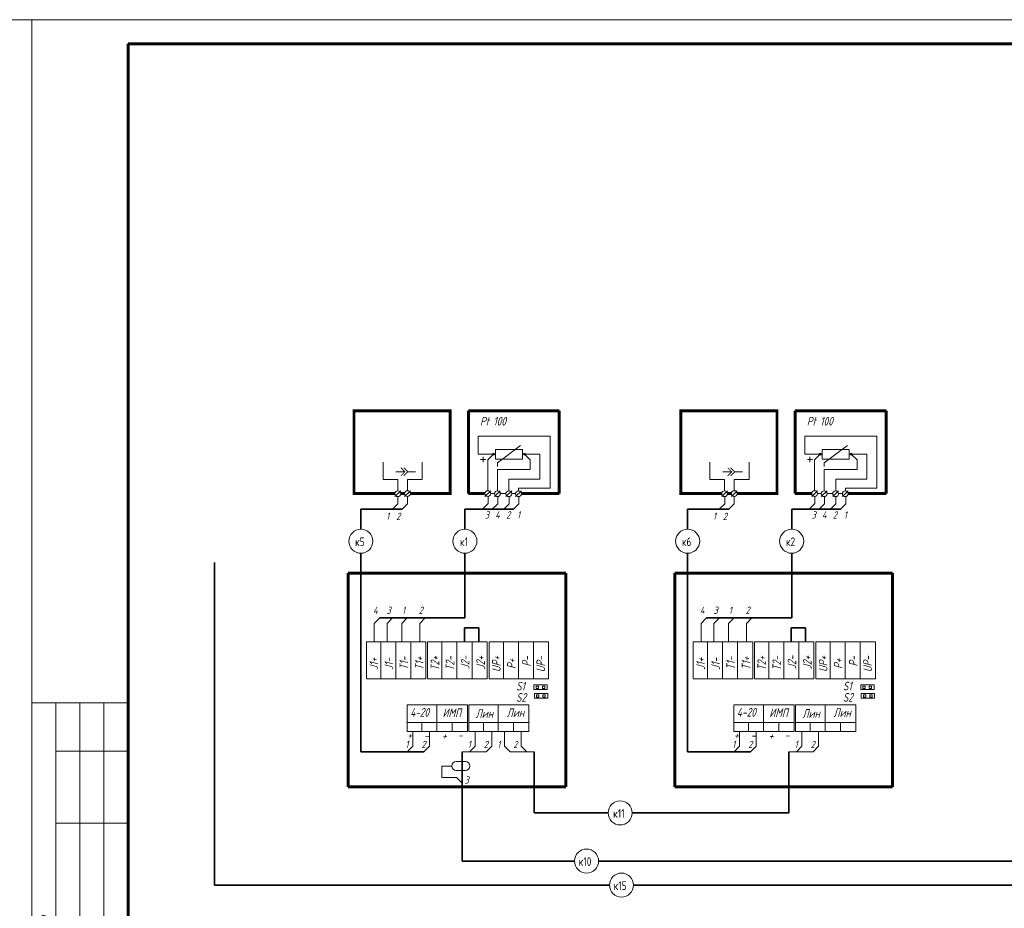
# Model space of a CAD drawing. Header units: millimetres. Extents: x 0 to 840, y 0 to 297.
# Tile 4 of 6: x 418 to 622, y 112 to 297. Entities that reach past the tile are written whole.
import ezdxf

# ---------------------------------------------------------------- set-up
doc = ezdxf.new("R2010")
doc.units = ezdxf.units.MM
for name, pattern in [('K5LT32768', [0]), ('K5LT32769', [0]), ('K5LT_BASIC', [0]), ('K5LT_THIN', [0])]:
    doc.linetypes.add(name, pattern=pattern)
doc.layers.add('Системный слой', color=7, linetype='Continuous')
doc.styles.add('KTEXTSTYLE', font='GOST_AU.SHX', dxfattribs={"width": 0.96, "height": 5})

# ---------------------------------------------------------------- blocks, each defined once
blk = doc.blocks.new('U15')
at = {"layer": 'Системный слой', "color": 7, "linetype": 'K5LT_THIN', "lineweight": 18}
for p, q in [((508.1839730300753, 142.8276704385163), (510.0815635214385, 142.8276704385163)), ((508.1839730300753, 140.9596113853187), (510.0815635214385, 140.9596113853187))]:
    blk.add_line(p, q, dxfattribs=at)
for centre, radius, start, end in [((508.1839730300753, 141.8936409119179), 0.9340295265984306, 90, 270), ((510.0815635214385, 141.8936409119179), 0.9340295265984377, 270, 90)]:
    blk.add_arc(centre, radius, start, end, dxfattribs=at)
blk = doc.blocks.new('U16')
at = {"layer": 'Системный слой', "color": 7, "linetype": 'K5LT_THIN', "lineweight": 18}
for p, q in [((497.5340224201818, 203.0520237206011), (495.6573101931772, 203.0520237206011)), ((499.7384194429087, 203.0520237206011), (498.1340224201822, 203.0520237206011))]:
    blk.add_line(p, q, dxfattribs=at)
at = {"layer": 'Системный слой', "color": 7, "linetype": 'K5LT_THIN', "const_width": 0.18}
for points in [[(496.6854942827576, 202.2034955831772), (497.5340224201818, 203.0520237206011), (496.6854942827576, 203.900551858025)], [(497.285494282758, 202.2034955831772), (498.1340224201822, 203.0520237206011), (497.285494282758, 203.900551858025)]]:
    blk.add_lwpolyline(points, dxfattribs=at)
blk = doc.blocks.new('U17')
at = {"layer": 'Системный слой', "color": 7, "linetype": 'K5LT_THIN', "lineweight": 18}
for p, q in [((565.416070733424, 203.0520237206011), (563.5393585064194, 203.0520237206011)), ((567.6204677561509, 203.0520237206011), (566.0160707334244, 203.0520237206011))]:
    blk.add_line(p, q, dxfattribs=at)
at = {"layer": 'Системный слой', "color": 7, "linetype": 'K5LT_THIN', "const_width": 0.18}
for points in [[(564.5675425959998, 202.2034955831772), (565.416070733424, 203.0520237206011), (564.5675425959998, 203.900551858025)], [(565.1675425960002, 202.2034955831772), (566.0160707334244, 203.0520237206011), (565.1675425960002, 203.900551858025)]]:
    blk.add_lwpolyline(points, dxfattribs=at)

msp = doc.modelspace()

# ---------------------------------------------------------------- linework, layer by layer
at = {"color": 7, "linetype": 'K5LT_THIN', "lineweight": 18}
for p, q in [((0, 297), (420, 297)), ((420, 297), (420, 0)), ((420, 0), (420, 297)), ((420, 297), (840, 297)), ((440, 155), (420, 155)), ((425, 90), (425, 155)), ((430, 90), (430, 155)), ((435, 90), (435, 155)), ((440, 145), (425, 145)), ((440, 130), (425, 130))]:
    msp.add_line(p, q, dxfattribs=at)
at = {"color": 5, "linetype": 'K5LT_BASIC', "lineweight": 60, "true_color": 0x0000ff}
for p, q in [((440, 5), (440, 292)), ((440, 292), (835, 292))]:
    msp.add_line(p, q, dxfattribs=at)
at = {"layer": 'Системный слой', "color": 5, "linetype": 'K5LT_BASIC', "lineweight": 60, "true_color": 0x0000ff}
for p, q in [((510.712927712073, 215.7282588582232), (510.712927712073, 198.5105225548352)), ((529.591260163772, 215.7282588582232), (510.712927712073, 215.7282588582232)), ((529.591260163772, 198.5105225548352), (529.591260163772, 215.7282588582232)), ((578.5949760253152, 215.7282588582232), (578.5949760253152, 198.5105225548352)), ((597.473308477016, 215.7282588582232), (578.5949760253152, 215.7282588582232)), ((597.473308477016, 198.5105225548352), (597.473308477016, 215.7282588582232)), ((496.648102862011, 198.5105225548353), (497.4607012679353, 198.5105225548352)), ((510.712927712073, 198.5105225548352), (514.1468636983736, 198.5105225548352)), ((521.7141553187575, 198.5105225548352), (529.591260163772, 198.5105225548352)), ((564.5301511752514, 198.5105225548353), (565.3427495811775, 198.5105225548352)), ((578.5949760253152, 198.5105225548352), (582.028912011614, 198.5105225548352)), ((589.5962036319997, 198.5105225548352), (597.473308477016, 198.5105225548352)), ((485.7129277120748, 181.9429240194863), (530.9408906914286, 181.9429240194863)), ((485.712927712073, 137.5608415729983), (485.712927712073, 181.9429240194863)), ((530.9408906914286, 181.9429240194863), (530.9408906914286, 137.5608415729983)), ((553.594976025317, 181.9429240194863), (598.8229390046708, 181.9429240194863)), ((553.5949760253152, 137.5608415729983), (553.5949760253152, 181.9429240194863)), ((598.8229390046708, 181.9429240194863), (598.8229390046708, 137.5608415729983)), ((530.9408906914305, 137.5608415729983), (485.712927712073, 137.5608415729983)), ((598.8229390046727, 137.5608415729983), (553.5949760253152, 137.5608415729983))]:
    msp.add_line(p, q, dxfattribs=at)
at = {"layer": 'Системный слой', "color": 7, "linetype": 'K5LT_THIN', "lineweight": 18}
for p, q in [((512.7195236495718, 206.701379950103), (512.7195236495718, 210.428115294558)), ((512.7195236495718, 210.428115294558), (527.6899846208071, 210.428115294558)), ((527.6899846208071, 210.428115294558), (527.6899846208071, 199.6054981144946)), ((580.6015719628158, 206.701379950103), (580.6015719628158, 210.428115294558)), ((580.6015719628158, 210.428115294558), (595.5720329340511, 210.428115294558)), ((595.5720329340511, 210.428115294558), (595.5720329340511, 199.6054981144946)), ((516.3313963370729, 206.701379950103), (512.7195236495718, 206.701379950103)), ((515.9300771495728, 206.701379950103), (514.7261195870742, 205.4974223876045)), ((516.3313963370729, 207.7046779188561), (521.9498649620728, 207.7046779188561)), ((516.3313963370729, 205.6980819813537), (516.3313963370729, 207.7046779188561)), ((516.732715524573, 204.895443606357), (521.5485457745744, 208.5073162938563)), ((521.9498649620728, 207.7046779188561), (521.9498649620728, 205.6980819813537)), ((521.9498649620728, 206.701379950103), (525.561737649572, 206.701379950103)), ((522.3511841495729, 206.701379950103), (523.5551417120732, 205.4974223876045)), ((525.561737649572, 206.701379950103), (525.561737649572, 201.4842305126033)), ((584.2134446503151, 206.701379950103), (580.6015719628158, 206.701379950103)), ((583.812125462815, 206.701379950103), (582.6081679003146, 205.4974223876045)), ((584.2134446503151, 207.7046779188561), (589.831913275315, 207.7046779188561)), ((584.2134446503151, 205.6980819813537), (584.2134446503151, 207.7046779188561)), ((584.6147638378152, 204.895443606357), (589.4305940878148, 208.5073162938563)), ((589.831913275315, 207.7046779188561), (589.831913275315, 205.6980819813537)), ((589.831913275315, 206.701379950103), (593.443785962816, 206.701379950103)), ((590.2332324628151, 206.701379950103), (591.4371900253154, 205.4974223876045)), ((593.443785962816, 206.701379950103), (593.443785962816, 201.4842305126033)), ((492.9846824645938, 205.0194785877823), (492.9846824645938, 201.4172544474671)), ((501.1241216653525, 205.0194785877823), (501.1241216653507, 201.4172544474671)), ((513.2434431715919, 205.6058409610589), (514.3197425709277, 205.6058409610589)), ((513.7815928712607, 205.0676912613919), (513.7815928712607, 206.1439906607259)), ((514.7261195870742, 205.4974223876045), (514.7261195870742, 199.1120723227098)), ((521.9498649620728, 205.6980819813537), (516.3313963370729, 205.6980819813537)), ((516.732715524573, 204.895443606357), (516.732715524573, 204.1082726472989)), ((523.5551417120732, 205.4974223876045), (523.5551417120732, 203.4908264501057)), ((560.8667307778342, 205.0194785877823), (560.8667307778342, 201.4172544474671)), ((569.0061699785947, 205.0194785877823), (569.0061699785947, 201.4172544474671)), ((581.125491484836, 205.6058409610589), (582.2017908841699, 205.6058409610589)), ((581.6636411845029, 205.0676912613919), (581.6636411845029, 206.1439906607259)), ((582.6081679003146, 205.4974223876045), (582.6081679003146, 199.1120723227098)), ((589.831913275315, 205.6980819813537), (584.2134446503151, 205.6980819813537)), ((584.6147638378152, 204.895443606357), (584.6147638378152, 204.1082726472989)), ((591.4371900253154, 205.4974223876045), (591.4371900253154, 203.4908264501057)), ((523.5551417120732, 203.4908264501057), (516.732715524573, 203.4908264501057)), ((516.732715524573, 203.4908264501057), (516.732715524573, 199.0897784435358)), ((591.4371900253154, 203.4908264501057), (584.6147638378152, 203.4908264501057)), ((584.6147638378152, 203.4908264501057), (584.6147638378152, 199.0897784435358)), ((496.0461240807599, 201.4172544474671), (492.9846824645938, 201.4172544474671)), ((496.0461240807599, 201.4172544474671), (496.0461240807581, 199.1125013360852)), ((498.0626800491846, 201.4172544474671), (498.0626800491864, 199.1125013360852)), ((498.0626800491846, 201.4172544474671), (501.1241216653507, 201.4172544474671)), ((525.561737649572, 201.4842305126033), (519.1406306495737, 201.4842305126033)), ((519.1406306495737, 201.4842305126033), (519.1406306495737, 199.0854422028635)), ((563.9281723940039, 201.4172544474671), (560.8667307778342, 201.4172544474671)), ((563.9281723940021, 201.4172544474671), (563.9281723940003, 199.1125013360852)), ((565.9447283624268, 201.4172544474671), (565.9447283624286, 199.1125013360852)), ((565.9447283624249, 201.4172544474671), (569.0061699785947, 201.4172544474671)), ((593.443785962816, 201.4842305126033), (587.0226789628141, 201.4842305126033)), ((587.0226789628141, 201.4842305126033), (587.0226789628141, 199.0854422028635)), ((495.4445743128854, 197.8858208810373), (496.6485318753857, 199.0897784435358)), ((497.4607012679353, 197.9085437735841), (498.6646588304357, 199.1125013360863)), ((514.1468636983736, 197.9085437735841), (515.3508212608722, 199.1125013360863)), ((515.3508212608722, 198.5105225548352), (516.1311657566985, 198.5105225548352)), ((516.1307367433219, 197.8858208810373), (517.3346943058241, 199.0897784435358)), ((517.3342652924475, 198.5105225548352), (518.512757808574, 198.5105225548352)), ((518.5121752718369, 197.8820671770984), (519.7161328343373, 199.0860247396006)), ((519.7155502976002, 198.5105225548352), (520.5121291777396, 198.5105225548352)), ((520.5111634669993, 197.874459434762), (521.7151210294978, 199.0784169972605)), ((521.1472265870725, 199.6054981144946), (521.1472265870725, 199.0774512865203)), ((527.6899846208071, 199.6054981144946), (521.1472265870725, 199.6054981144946)), ((563.3266226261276, 197.8858208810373), (564.5305801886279, 199.0897784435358)), ((565.3427495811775, 197.9085437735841), (566.546707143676, 199.1125013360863)), ((582.028912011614, 197.9085437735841), (583.2328695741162, 199.1125013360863)), ((583.2328695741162, 198.5105225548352), (584.0132140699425, 198.5105225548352)), ((584.0127850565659, 197.8858208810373), (585.2167426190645, 199.0897784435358)), ((585.2163136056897, 198.5105225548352), (586.394806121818, 198.5105225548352)), ((586.3942235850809, 197.8820671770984), (587.5981811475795, 199.0860247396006)), ((587.5975986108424, 198.5105225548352), (588.3941774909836, 198.5105225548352)), ((588.3932117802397, 197.874459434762), (589.5971693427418, 199.0784169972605)), ((589.0292749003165, 199.6054981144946), (589.0292749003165, 199.0774512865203)), ((595.5720329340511, 199.6054981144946), (589.0292749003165, 199.6054981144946)), ((496.0626800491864, 196.4053105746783), (494.9184451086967, 195.2610756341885)), ((496.0626800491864, 197.886036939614), (496.0626800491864, 196.4053105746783)), ((498.0626800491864, 196.4053105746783), (496.9184451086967, 195.2610756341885)), ((498.0626800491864, 197.9085437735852), (498.0626800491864, 196.4053105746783)), ((514.8044969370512, 196.4384292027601), (513.6271433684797, 195.2610756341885)), ((514.8044969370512, 197.9111219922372), (514.804496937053, 196.4384292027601)), ((516.7883699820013, 196.4157063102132), (515.6110164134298, 195.2383527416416)), ((516.7883699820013, 197.8883990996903), (516.7883699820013, 196.4157063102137)), ((519.1698085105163, 196.411952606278), (517.9924549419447, 195.2345990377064)), ((519.1698085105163, 197.8846453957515), (519.1698085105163, 196.411952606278)), ((521.2028810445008, 196.4053105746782), (520.0255274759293, 195.2279570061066)), ((521.2028810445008, 197.8811858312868), (521.2028810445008, 196.4053105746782)), ((563.9447283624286, 196.4053105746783), (562.8004934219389, 195.2610756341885)), ((563.9447283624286, 197.886036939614), (563.9447283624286, 196.4053105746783)), ((565.9447283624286, 196.4053105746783), (564.8004934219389, 195.2610756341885)), ((565.9447283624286, 197.9085437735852), (565.9447283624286, 196.4053105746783)), ((582.6865452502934, 196.4384292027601), (581.5091916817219, 195.2610756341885)), ((582.6865452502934, 197.9111219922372), (582.6865452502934, 196.4384292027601)), ((584.6704182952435, 196.4157063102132), (583.493064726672, 195.2383527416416)), ((584.6704182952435, 197.8883990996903), (584.6704182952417, 196.4157063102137)), ((587.0518568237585, 196.411952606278), (585.8745032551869, 195.2345990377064)), ((587.0518568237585, 197.8846453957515), (587.0518568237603, 196.411952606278)), ((589.0849293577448, 196.4053105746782), (587.9075757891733, 195.2279570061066)), ((589.0849293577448, 197.8811858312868), (589.0849293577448, 196.4053105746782)), ((491.1448079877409, 171.5170394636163), (492.2890429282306, 172.6612744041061)), ((493.8251772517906, 171.5170394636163), (494.9694121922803, 172.6612744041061)), ((496.8637800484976, 171.5170394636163), (498.0080149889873, 172.6612744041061)), ((500.591913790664, 171.5170394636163), (501.7361487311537, 172.6612744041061)), ((559.0268563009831, 171.5170394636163), (560.1710912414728, 172.6612744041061)), ((561.7072255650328, 171.5170394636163), (562.8514605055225, 172.6612744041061)), ((564.7458283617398, 171.5170394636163), (565.8900633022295, 172.6612744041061)), ((568.4739621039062, 171.5170394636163), (569.6181970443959, 172.6612744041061)), ((491.1448079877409, 167.7292278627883), (491.1448079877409, 171.5170394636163)), ((493.8251772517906, 167.7292277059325), (493.8251772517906, 171.5170394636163)), ((496.8637800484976, 167.7292275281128), (496.8637800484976, 171.5170394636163)), ((500.591913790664, 167.7292273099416), (500.591913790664, 171.5170394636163)), ((559.0268563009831, 167.7292278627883), (559.0268563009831, 171.5170394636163)), ((561.7072255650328, 167.7292277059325), (561.7072255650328, 171.5170394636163)), ((564.7458283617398, 167.7292275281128), (564.7458283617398, 171.5170394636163)), ((568.4739621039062, 167.7292273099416), (568.4739621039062, 171.5170394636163)), ((524.3237186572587, 157.7785633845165), (524.3237186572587, 158.7511634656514)), ((524.3237186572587, 158.7511634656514), (527.0968291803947, 158.7511634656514)), ((527.0968291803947, 157.7785633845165), (524.3237186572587, 157.7785633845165)), ((524.7829154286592, 158.4685199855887), (524.7829154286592, 158.0015052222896)), ((525.2499301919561, 158.4685199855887), (524.7829154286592, 158.4685199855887)), ((524.7829154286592, 158.0015052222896), (525.2499301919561, 158.0015052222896)), ((525.2499301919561, 158.0015052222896), (525.2499301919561, 158.4685199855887)), ((526.1032375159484, 158.4685199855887), (526.1032375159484, 158.0015052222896)), ((526.5702522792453, 158.4685199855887), (526.1032375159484, 158.4685199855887)), ((526.1032375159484, 158.0015052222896), (526.5702522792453, 158.0015052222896)), ((526.5702522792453, 158.0015052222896), (526.5702522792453, 158.4685199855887)), ((527.0968291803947, 158.7511634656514), (527.0968291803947, 157.7785633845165)), ((592.2057669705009, 157.7785633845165), (592.2057669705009, 158.7511634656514)), ((592.2057669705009, 158.7511634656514), (594.9788774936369, 158.7511634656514)), ((594.9788774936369, 157.7785633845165), (592.2057669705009, 157.7785633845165)), ((592.6649637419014, 158.4685199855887), (592.6649637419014, 158.0015052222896)), ((593.1319785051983, 158.4685199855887), (592.6649637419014, 158.4685199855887)), ((592.6649637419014, 158.0015052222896), (593.1319785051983, 158.0015052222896)), ((593.1319785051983, 158.0015052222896), (593.1319785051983, 158.4685199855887)), ((593.9852858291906, 158.4685199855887), (593.9852858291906, 158.0015052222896)), ((594.4523005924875, 158.4685199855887), (593.9852858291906, 158.4685199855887)), ((593.9852858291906, 158.0015052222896), (594.4523005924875, 158.0015052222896)), ((594.4523005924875, 158.0015052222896), (594.4523005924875, 158.4685199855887)), ((594.9788774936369, 158.7511634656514), (594.9788774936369, 157.7785633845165)), ((524.4256411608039, 155.973690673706), (524.4256411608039, 156.9462907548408)), ((524.4256411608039, 156.9462907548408), (527.1987516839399, 156.9462907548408)), ((527.1987516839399, 155.973690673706), (524.4256411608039, 155.973690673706)), ((525.3518526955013, 156.6636472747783), (524.8848379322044, 156.6636472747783)), ((524.8848379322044, 156.6636472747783), (524.8848379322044, 156.1966325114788)), ((524.8848379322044, 156.1966325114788), (525.3518526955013, 156.1966325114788)), ((525.3518526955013, 156.1966325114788), (525.3518526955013, 156.6636472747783)), ((526.6721747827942, 156.6636472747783), (526.2051600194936, 156.6636472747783)), ((526.2051600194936, 156.6636472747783), (526.2051600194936, 156.1966325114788)), ((526.2051600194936, 156.1966325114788), (526.6721747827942, 156.1966325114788)), ((526.6721747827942, 156.1966325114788), (526.6721747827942, 156.6636472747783)), ((527.1987516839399, 156.9462907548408), (527.1987516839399, 155.973690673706)), ((592.3076894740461, 155.973690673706), (592.3076894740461, 156.9462907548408)), ((592.3076894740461, 156.9462907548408), (595.0807999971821, 156.9462907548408)), ((595.0807999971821, 155.973690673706), (592.3076894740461, 155.973690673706)), ((593.2339010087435, 156.6636472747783), (592.7668862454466, 156.6636472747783)), ((592.7668862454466, 156.6636472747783), (592.7668862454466, 156.1966325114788)), ((592.7668862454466, 156.1966325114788), (593.2339010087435, 156.1966325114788)), ((593.2339010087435, 156.1966325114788), (593.2339010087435, 156.6636472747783)), ((594.5542230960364, 156.6636472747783), (594.0872083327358, 156.6636472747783)), ((594.0872083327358, 156.6636472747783), (594.0872083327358, 156.1966325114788)), ((594.0872083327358, 156.1966325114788), (594.5542230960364, 156.1966325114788)), ((594.5542230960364, 156.1966325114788), (594.5542230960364, 156.6636472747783)), ((595.0807999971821, 156.9462907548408), (595.0807999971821, 155.973690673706)), ((499.1451827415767, 149.0553207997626), (499.1451827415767, 146.0006093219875)), ((502.6010668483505, 149.0553207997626), (502.6010668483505, 146.0006093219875)), ((512.0984746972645, 149.0553207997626), (512.0984746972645, 146.0006093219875)), ((515.5543588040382, 149.0553207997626), (515.5543588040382, 146.0006093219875)), ((518.2234929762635, 149.0553207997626), (518.2234929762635, 146.0006093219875)), ((521.6793770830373, 149.0553207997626), (521.6793770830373, 146.0006093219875)), ((567.0272310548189, 149.0553207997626), (567.0272310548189, 146.0006093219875)), ((570.4831151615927, 149.0553207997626), (570.4831151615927, 146.0006093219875)), ((579.9805230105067, 149.0553207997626), (579.9805230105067, 146.0006093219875)), ((583.4364071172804, 149.0553207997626), (583.4364071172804, 146.0006093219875)), ((499.1451827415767, 146.0006093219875), (498.000947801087, 144.8563743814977)), ((502.6010668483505, 146.0006093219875), (501.4568319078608, 144.8563743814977)), ((512.0984746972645, 146.0006093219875), (510.9542397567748, 144.8563743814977)), ((515.5543588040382, 146.0006093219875), (514.4101238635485, 144.8563743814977)), ((518.2234929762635, 146.0006093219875), (519.3677279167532, 144.8563743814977)), ((521.6793770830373, 146.0006093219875), (522.823612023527, 144.8563743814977)), ((567.0272310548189, 146.0006093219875), (565.8829961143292, 144.8563743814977)), ((570.4831151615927, 146.0006093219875), (569.338880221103, 144.8563743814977)), ((579.9805230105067, 146.0006093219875), (578.836288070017, 144.8563743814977)), ((583.4364071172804, 146.0006093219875), (582.2921721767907, 144.8563743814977)), ((501.4568319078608, 144.8563743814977), (496.4568319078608, 144.8563743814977)), ((514.4101238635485, 144.8563743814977), (509.4101238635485, 144.8563743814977)), ((519.3677279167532, 144.8563743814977), (524.3677279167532, 144.8563743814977)), ((569.338880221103, 144.8563743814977), (564.338880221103, 144.8563743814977)), ((582.2921721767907, 144.8563743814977), (577.2921721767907, 144.8563743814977)), ((507.2499435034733, 141.8936409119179), (505.1844435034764, 141.8936409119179)), ((505.1844435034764, 141.8936409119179), (505.1844435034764, 139.4929989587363)), ((508.2658889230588, 139.4929989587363), (505.1844435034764, 139.4929989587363)), ((508.2658889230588, 139.4929989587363), (509.4101238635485, 138.3487640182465))]:
    msp.add_line(p, q, dxfattribs=at)
at = {"layer": 'Системный слой', "color": 7, "linetype": 'K5LT32768', "lineweight": 35}
for p, q in [((496.9184451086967, 195.2610756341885), (488.3701457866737, 195.2610756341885)), ((488.3701457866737, 191.1080940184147), (488.3701457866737, 195.2610756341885)), ((520.0586461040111, 195.2610756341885), (509.9818505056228, 195.2610756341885)), ((509.9818505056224, 191.1080940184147), (509.9818505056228, 195.2610756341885)), ((564.8004934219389, 195.2610756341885), (556.2521940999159, 195.2610756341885)), ((556.2521940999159, 191.1080940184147), (556.2521940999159, 195.2610756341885)), ((587.9406944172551, 195.2610756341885), (577.863898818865, 195.2610756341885)), ((577.863898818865, 191.1080940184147), (577.863898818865, 195.2610756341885)), ((457.959647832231, 184.1581904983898), (457.959647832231, 117.143135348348)), ((488.3701457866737, 144.8563743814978), (488.3701457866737, 186.1080940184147)), ((509.981850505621, 172.6612744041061), (509.981850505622, 186.1080940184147)), ((556.2521940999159, 144.8563743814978), (556.2521940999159, 186.1080940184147)), ((577.863898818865, 172.6612744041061), (577.863898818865, 186.1080940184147)), ((509.981850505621, 172.6612744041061), (492.2890429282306, 172.6612744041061)), ((577.863898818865, 172.6612744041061), (560.1710912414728, 172.6612744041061)), ((509.902876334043, 167.7292276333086), (509.902876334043, 170.6193875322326)), ((509.902876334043, 170.6193875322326), (512.8617048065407, 170.6193875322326)), ((512.8617048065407, 170.6193875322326), (512.8617048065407, 167.7292274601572)), ((577.7849246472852, 167.7292276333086), (577.7849246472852, 170.6193875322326)), ((577.7849246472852, 170.6193875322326), (580.7437531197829, 170.6193875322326)), ((580.7437531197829, 170.6193875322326), (580.7437531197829, 167.7292274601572)), ((501.4568319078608, 144.8563743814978), (488.3701457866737, 144.8563743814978)), ((509.4101238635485, 144.8563743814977), (509.4101238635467, 122.143135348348)), ((524.3677279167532, 144.8563743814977), (524.3677279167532, 132.143135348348)), ((569.338880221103, 144.8563743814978), (556.2521940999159, 144.8563743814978)), ((577.2921721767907, 144.8563743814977), (577.2921721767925, 132.143135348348)), ((539.7335045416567, 132.143135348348), (524.3677279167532, 132.143135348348)), ((577.2921721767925, 132.143135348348), (544.7335045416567, 132.143135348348)), ((509.4101238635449, 122.143135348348), (532.7517734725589, 122.143135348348)), ((537.7517734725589, 122.143135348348), (707.9765885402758, 122.143135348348)), ((457.959647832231, 117.143135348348), (540.0079380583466, 117.143135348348)), ((545.0079380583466, 117.143135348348), (661.976588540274, 117.143135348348))]:
    msp.add_line(p, q, dxfattribs=at)
at = {"layer": 'Системный слой', "color": 18, "linetype": 'K5LT32769', "lineweight": 15, "true_color": 0x010101}
for p, q in [((489.5178030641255, 167.729227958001), (501.8870863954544, 167.7292272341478)), ((492.4977095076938, 167.7292277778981), (492.4977093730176, 160.0265347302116)), ((495.6147524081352, 167.7292276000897), (495.6147522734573, 160.0265347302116)), ((498.7509199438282, 167.7292274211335), (498.75091980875, 160.0265349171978)), ((501.8870863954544, 167.7292273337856), (501.8870862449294, 160.0265347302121)), ((502.2299598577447, 167.7292279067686), (514.59924318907, 167.7292271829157)), ((505.209866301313, 167.7292277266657), (505.209866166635, 160.0265346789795)), ((508.3269092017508, 167.7292275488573), (508.3269090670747, 160.0265346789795)), ((511.4630767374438, 167.7292273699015), (511.4630766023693, 160.0265348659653)), ((514.59924318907, 167.7292272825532), (514.599243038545, 160.0265346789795)), ((514.9921785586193, 167.7227702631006), (527.3614618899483, 167.7227695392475)), ((517.9720850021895, 167.7227700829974), (517.9720848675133, 160.0200770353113)), ((521.0891279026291, 167.722769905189), (521.0891277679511, 160.0200770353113)), ((524.2252954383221, 167.7227697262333), (524.2252953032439, 160.0200772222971)), ((527.3614618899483, 167.7227696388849), (527.3614617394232, 160.0200770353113)), ((557.3998513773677, 167.729227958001), (569.7691347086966, 167.7292272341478)), ((560.379757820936, 167.7292277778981), (560.3797576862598, 160.0265347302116)), ((563.4968007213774, 167.7292276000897), (563.4968005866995, 160.0265347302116)), ((566.6329682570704, 167.7292274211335), (566.6329681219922, 160.0265349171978)), ((569.7691347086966, 167.7292273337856), (569.7691345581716, 160.0265347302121)), ((570.1120081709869, 167.7292279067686), (582.4812915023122, 167.7292271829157)), ((573.0919146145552, 167.7292277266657), (573.0919144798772, 160.0265346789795)), ((576.208957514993, 167.7292275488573), (576.2089573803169, 160.0265346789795)), ((579.345125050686, 167.7292273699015), (579.3451249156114, 160.0265348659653)), ((582.4812915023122, 167.7292272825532), (582.4812913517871, 160.0265346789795)), ((582.8742268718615, 167.7227702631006), (595.2435102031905, 167.7227695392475)), ((585.8541333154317, 167.7227700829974), (585.8541331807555, 160.0200770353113)), ((588.9711762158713, 167.722769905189), (588.9711760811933, 160.0200770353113)), ((592.1073437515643, 167.7227697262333), (592.1073436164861, 160.0200772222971)), ((595.2435102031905, 167.7227696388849), (595.2435100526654, 160.0200770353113)), ((489.5178041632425, 167.7065047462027), (489.5178040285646, 160.0492564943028)), ((502.2299609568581, 167.7065046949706), (502.229960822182, 160.0492564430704)), ((514.9921796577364, 167.7000470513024), (514.9921795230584, 160.0427987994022)), ((557.3998524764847, 167.7065047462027), (557.3998523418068, 160.0492564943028)), ((570.1120092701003, 167.7065046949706), (570.1120091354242, 160.0492564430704)), ((582.8742279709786, 167.7000470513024), (582.8742278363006, 160.0427987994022)), ((489.5178030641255, 160.0265354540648), (501.8870862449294, 160.0265347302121)), ((502.2299598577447, 160.0265354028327), (514.599243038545, 160.0265346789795)), ((514.9921785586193, 160.0200777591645), (527.3614617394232, 160.0200770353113)), ((557.3998513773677, 160.0265354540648), (569.7691345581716, 160.0265347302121)), ((570.1120081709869, 160.0265354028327), (582.4812913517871, 160.0265346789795)), ((582.8742268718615, 160.0200777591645), (595.2435100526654, 160.0200770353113)), ((497.9927324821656, 149.0553207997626), (497.9927324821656, 154.6117521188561)), ((497.9927324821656, 154.6117521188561), (510.5001219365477, 154.6117521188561)), ((504.1177507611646, 154.6117521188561), (504.1177507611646, 149.0553207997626)), ((510.5001219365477, 154.6117521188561), (510.5001219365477, 149.0553207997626)), ((510.7800711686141, 154.6117521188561), (523.2874606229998, 154.6117521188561)), ((510.7800711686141, 149.0553207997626), (510.7800711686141, 154.6117521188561)), ((516.9050894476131, 154.6117521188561), (516.9050894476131, 149.0553207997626)), ((523.2874606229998, 154.6117521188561), (523.2874606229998, 149.0553207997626)), ((565.8747807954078, 149.0553207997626), (565.8747807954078, 154.6117521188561)), ((565.8747807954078, 154.6117521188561), (578.3821702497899, 154.6117521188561)), ((571.9997990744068, 154.6117521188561), (571.9997990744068, 149.0553207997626)), ((578.3821702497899, 154.6117521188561), (578.3821702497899, 149.0553207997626)), ((578.6621194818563, 154.6117521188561), (591.169508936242, 154.6117521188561)), ((578.6621194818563, 149.0553207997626), (578.6621194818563, 154.6117521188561)), ((584.7871377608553, 154.6117521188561), (584.7871377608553, 149.0553207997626)), ((591.169508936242, 154.6117521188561), (591.169508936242, 149.0553207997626)), ((510.5001219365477, 150.9331889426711), (497.9927324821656, 150.9331889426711)), ((501.0361812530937, 150.9331889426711), (501.0361812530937, 149.0553207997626)), ((507.3182241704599, 150.9331889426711), (507.3182241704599, 149.0454167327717)), ((523.2874606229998, 150.9331889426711), (510.7800711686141, 150.9331889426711)), ((513.8235199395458, 150.9331889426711), (513.8235199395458, 149.0553207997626)), ((520.1055628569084, 150.9331889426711), (520.1055628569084, 149.0454167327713)), ((578.3821702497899, 150.9331889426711), (565.8747807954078, 150.9331889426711)), ((568.9182295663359, 150.9331889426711), (568.9182295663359, 149.0553207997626)), ((575.2002724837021, 150.9331889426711), (575.2002724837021, 149.0454167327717)), ((591.169508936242, 150.9331889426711), (578.6621194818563, 150.9331889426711)), ((581.705568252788, 150.9331889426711), (581.705568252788, 149.0553207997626)), ((587.9876111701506, 150.9331889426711), (587.9876111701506, 149.0454167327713)), ((510.5001219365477, 149.0553207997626), (497.9927324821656, 149.0553207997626)), ((523.2874606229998, 149.0553207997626), (510.7800711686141, 149.0553207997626)), ((578.3821702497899, 149.0553207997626), (565.8747807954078, 149.0553207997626)), ((591.169508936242, 149.0553207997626), (578.6621194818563, 149.0553207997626))]:
    msp.add_line(p, q, dxfattribs=at)
at = {"layer": 'Системный слой', "color": 5, "linetype": 'K5LT_BASIC', "true_color": 0x0000ff, "const_width": 0.6}
for points in [[(495.4450033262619, 198.5105225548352), (486.9408906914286, 198.5105225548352), (486.9408906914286, 215.7282588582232), (506.9408906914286, 215.7282588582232), (506.9408906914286, 198.5105225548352), (498.6646588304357, 198.5105225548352)], [(563.3270516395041, 198.5105225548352), (554.8229390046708, 198.5105225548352), (554.8229390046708, 215.7282588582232), (574.8229390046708, 215.7282588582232), (574.8229390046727, 198.5105225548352), (566.5467071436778, 198.5105225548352)], [(497.4607012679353, 198.5105225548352), (496.648102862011, 198.5105225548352)], [(497.4607012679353, 198.5105225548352), (496.6481028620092, 198.5105225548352)], [(506.940890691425, 198.5105225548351), (498.6646588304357, 198.5105225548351)], [(565.3427495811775, 198.5105225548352), (564.5301511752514, 198.5105225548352)], [(565.3427495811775, 198.5105225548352), (564.5301511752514, 198.5105225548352)], [(574.8229390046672, 198.5105225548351), (566.5467071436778, 198.5105225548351)]]:
    msp.add_lwpolyline(points, dxfattribs=at)
at = {"layer": 'Системный слой', "color": 7, "linetype": 'K5LT_THIN', "lineweight": 18}
for centre, radius in [((515.9300771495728, 206.701379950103), 0.20065959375), ((522.3511841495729, 206.701379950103), 0.20065959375), ((583.812125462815, 206.701379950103), 0.20065959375), ((590.2332324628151, 206.701379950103), 0.20065959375), ((496.0465530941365, 198.4877996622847), 0.6019787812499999), ((498.0626800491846, 198.5105225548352), 0.6019787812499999), ((514.7488424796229, 198.5105225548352), 0.6019787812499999), ((516.732715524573, 198.4877996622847), 0.6019787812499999), ((519.114154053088, 198.4840459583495), 0.6019787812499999), ((521.1131422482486, 198.4764382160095), 0.6019787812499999), ((563.9286014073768, 198.4877996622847), 0.6019787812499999), ((565.9447283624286, 198.5105225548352), 0.6019787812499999), ((582.6308907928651, 198.5105225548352), 0.6019787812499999), ((584.6147638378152, 198.4877996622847), 0.6019787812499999), ((586.9962023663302, 198.4840459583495), 0.6019787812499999), ((588.9951905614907, 198.4764382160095), 0.6019787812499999)]:
    msp.add_circle(centre, radius, dxfattribs=at)
for centre in [(488.3701457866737, 188.6080940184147), (509.981850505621, 188.6080940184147), (556.2521940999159, 188.6080940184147), (577.863898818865, 188.6080940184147), (542.2335045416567, 132.143135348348), (535.2517734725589, 122.143135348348), (542.5079380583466, 117.143135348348)]:
    msp.add_arc(centre, 2.5, 0, 359.999994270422, dxfattribs=at)

# ---------------------------------------------------------------- block references
at = {"layer": 'Системный слой'}
for name in ['U16', 'U17', 'U15']:
    msp.add_blockref(name, (0, 0), dxfattribs=at)

# ---------------------------------------------------------------- texts
at = {"color": 7, "insert": (420.773325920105, 90.5), "char_height": 2.5, "attachment_point": 1, "rotation": 90, "style": 'KTEXTSTYLE'}
msp.add_mtext('\\H3.5;\\W0.965;\\Q15;\\Q15;Согласовано', dxfattribs=at)
at = {"layer": 'Системный слой', "color": 7, "char_height": 2.5, "attachment_point": 1, "style": 'KTEXTSTYLE'}
for s, insert in [('\\H3.5;\\W0.965;\\Q15;\\Q15;\\H1.80;Pt 100', (513.1340646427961, 214.4500116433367)), ('\\H3.5;\\W0.965;\\Q15;\\Q15;\\H1.80;Pt 100', (581.0161129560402, 214.4500116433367)), ('\\H3.5;\\W0.965;\\Q15;\\Q15;\\H1.50;1', (493.6170590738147, 194.5582345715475)), ('\\H3.5;\\W0.965;\\Q15;\\Q15;\\H1.50;2', (495.6916407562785, 194.530944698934)), ('\\H3.5;\\W0.965;\\Q15;\\Q15;\\H1.50;3', (514.1197034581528, 194.8277452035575)), ('\\H3.5;\\W0.965;\\Q15;\\Q15;\\H1.50;4', (516.2658345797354, 194.8277452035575)), ('\\H3.5;\\W0.965;\\Q15;\\Q15;\\H1.50;2', (518.5436519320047, 194.8277452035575)), ('\\H3.5;\\W0.965;\\Q15;\\Q15;\\H1.50;1', (520.807621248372, 194.8277452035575)), ('\\H3.5;\\W0.965;\\Q15;\\Q15;\\H1.50;1', (561.4991073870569, 194.5582345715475)), ('\\H3.5;\\W0.965;\\Q15;\\Q15;\\H1.50;2', (563.5736890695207, 194.530944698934)), ('\\H3.5;\\W0.965;\\Q15;\\Q15;\\H1.50;3', (582.0017517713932, 194.8277452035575)), ('\\H3.5;\\W0.965;\\Q15;\\Q15;\\H1.50;4', (584.1478828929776, 194.8277452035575)), ('\\H3.5;\\W0.965;\\Q15;\\Q15;\\H1.50;2', (586.4257002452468, 194.8277452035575)), ('\\H3.5;\\W0.965;\\Q15;\\Q15;\\H1.50;1', (588.689669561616, 194.8277452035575)), ('\\H3.5;\\W0.965;\\Q15;\\Q0;\\H1.80;к5', (487.1795209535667, 189.3998727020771)), ('\\H3.5;\\W0.965;\\Q15;\\Q0;\\H1.80;к1', (508.9579131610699, 189.3998727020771)), ('\\H3.5;\\W0.965;\\Q15;\\Q0;\\H1.80;к6', (555.0615692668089, 189.3998727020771)), ('\\H3.5;\\W0.965;\\Q15;\\Q0;\\H1.80;к2', (576.673273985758, 189.3998727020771)), ('\\H3.5;\\W0.965;\\Q15;\\Q15;\\H1.50;4', (490.9136959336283, 175.0160788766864)), ('\\H3.5;\\W0.965;\\Q15;\\Q15;\\H1.50;3', (493.7211595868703, 175.0157905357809)), ('\\H3.5;\\W0.965;\\Q15;\\Q15;\\H1.50;1', (496.9208059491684, 175.0157905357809)), ('\\H3.5;\\W0.965;\\Q15;\\Q15;\\H1.50;2', (500.3897513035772, 175.0157905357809)), ('\\H3.5;\\W0.965;\\Q15;\\Q15;\\H1.50;4', (558.7957442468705, 175.0160788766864)), ('\\H3.5;\\W0.965;\\Q15;\\Q15;\\H1.50;3', (561.6032079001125, 175.0157905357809)), ('\\H3.5;\\W0.965;\\Q15;\\Q15;\\H1.50;1', (564.8028542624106, 175.0157905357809)), ('\\H3.5;\\W0.965;\\Q15;\\Q15;\\H1.50;2', (568.2717996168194, 175.0157905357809)), ('\\H3.5;\\W0.965;\\Q15;\\Q15;\\H1.80;S1', (520.6297771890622, 159.3893558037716)), ('\\H3.5;\\W0.965;\\Q15;\\Q15;\\H1.80;S1', (588.5118244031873, 159.4120790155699)), ('\\H3.5;\\W0.965;\\Q15;\\Q15;\\H1.80;S2', (520.6189410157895, 157.045023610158)), ('\\H3.5;\\W0.965;\\Q15;\\Q15;\\H1.80;S2', (588.5009882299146, 157.0677468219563)), ('\\H3.5;\\W0.965;\\Q15;\\Q15;\\H1.80;4-20', (498.6046964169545, 153.9400586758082)), ('\\H3.5;\\W0.965;\\Q15;\\Q15;\\H1.80;ИМП', (505.3459136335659, 153.8512422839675)), ('\\H3.5;\\W0.965;\\Q15;\\Q15;\\H1.80;Лин', (512.211485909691, 153.6970586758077)), ('\\H3.5;\\W0.965;\\Q15;\\Q15;\\H1.80;Лин', (518.6581550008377, 153.8747462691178)), ('\\H3.5;\\W0.965;\\Q15;\\Q15;\\H1.80;4-20', (566.4867436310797, 153.9627818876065)), ('\\H3.5;\\W0.965;\\Q15;\\Q15;\\H1.80;ИМП', (573.2279608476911, 153.8739654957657)), ('\\H3.5;\\W0.965;\\Q15;\\Q15;\\H1.80;Лин', (580.0935331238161, 153.719781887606)), ('\\H3.5;\\W0.965;\\Q15;\\Q15;\\H1.80;Лин', (586.5402022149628, 153.8974694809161)), ('\\H3.5;\\W0.965;\\Q15;\\Q15;\\H1.80;+', (497.9961983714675, 149.212842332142)), ('\\H3.5;\\W0.965;\\Q15;\\Q15;\\H1.80;-', (501.4847056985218, 149.1600848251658)), ('\\H3.5;\\W0.965;\\Q15;\\Q15;\\H1.80;+', (505.2169232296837, 149.0989955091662)), ('\\H3.5;\\W0.965;\\Q15;\\Q15;\\H1.80;-', (508.5156639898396, 149.2064700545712)), ('\\H3.5;\\W0.965;\\Q15;\\Q15;\\H1.80;+', (565.8782455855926, 149.2355655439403)), ('\\H3.5;\\W0.965;\\Q15;\\Q15;\\H1.80;-', (569.3667529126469, 149.1828080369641)), ('\\H3.5;\\W0.965;\\Q15;\\Q15;\\H1.80;+', (573.0989704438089, 149.1217187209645)), ('\\H3.5;\\W0.965;\\Q15;\\Q15;\\H1.80;-', (576.3977112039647, 149.2291932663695)), ('\\H3.5;\\W0.965;\\Q15;\\Q15;\\H1.50;1', (497.6211256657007, 147.1535333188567)), ('\\H3.5;\\W0.965;\\Q15;\\Q15;\\H1.50;2', (500.9516232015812, 147.1262434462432)), ('\\H3.5;\\W0.965;\\Q15;\\Q15;\\H1.50;1', (510.5744176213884, 147.1535333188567)), ('\\H3.5;\\W0.965;\\Q15;\\Q15;\\H1.50;2', (513.904915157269, 147.1262434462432)), ('\\H3.5;\\W0.965;\\Q15;\\Q15;\\H1.50;1', (516.6994359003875, 147.1535333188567)), ('\\H3.5;\\W0.965;\\Q15;\\Q15;\\H1.50;2', (520.029933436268, 147.1262434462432)), ('\\H3.5;\\W0.965;\\Q15;\\Q15;\\H1.50;1', (565.5031739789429, 147.1535333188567)), ('\\H3.5;\\W0.965;\\Q15;\\Q15;\\H1.50;2', (568.8336715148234, 147.1262434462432)), ('\\H3.5;\\W0.965;\\Q15;\\Q15;\\H1.50;1', (578.4564659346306, 147.1535333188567)), ('\\H3.5;\\W0.965;\\Q15;\\Q15;\\H1.50;2', (581.7869634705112, 147.1262434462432)), ('\\H3.5;\\W0.965;\\Q15;\\Q15;\\H1.50;3', (509.9152184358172, 139.742882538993)), ('\\H3.5;\\W0.965;\\Q15;\\Q0;\\H1.80;к11', (540.7809422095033, 132.9349140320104)), ('\\H3.5;\\W0.965;\\Q15;\\Q0;\\H1.80;к10', (533.6325236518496, 122.9349140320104)), ('\\H3.5;\\W0.965;\\Q15;\\Q0;\\H1.80;к15', (540.8886882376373, 117.9349140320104))]:
    msp.add_mtext(s, dxfattribs=dict(at, insert=insert))
at = {"layer": 'Системный слой', "color": 7, "char_height": 2.5, "attachment_point": 1, "rotation": 90, "style": 'KTEXTSTYLE'}
for s, insert in [('\\H3.5;\\W0.965;\\Q15;\\Q15;\\H1.80;J1+', (490.1504901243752, 161.8508429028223)), ('\\H3.5;\\W0.965;\\Q15;\\Q15;\\H1.80;T1+', (499.6132135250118, 161.813075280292)), ('\\H3.5;\\W0.965;\\Q15;\\Q15;\\H1.80;T2+', (502.8626469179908, 161.6841175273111)), ('\\H3.5;\\W0.965;\\Q15;\\Q15;\\H1.80;J2+', (512.325370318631, 161.9798005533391)), ('\\H3.5;\\W0.965;\\Q15;\\Q15;\\H1.80;UP+', (515.6248656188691, 161.399784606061)), ('\\H3.5;\\W0.965;\\Q15;\\Q15;\\H1.80;J1+', (558.0325373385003, 161.8735661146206)), ('\\H3.5;\\W0.965;\\Q15;\\Q15;\\H1.80;T1+', (567.4952607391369, 161.8357984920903)), ('\\H3.5;\\W0.965;\\Q15;\\Q15;\\H1.80;T2+', (570.7446941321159, 161.7068407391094)), ('\\H3.5;\\W0.965;\\Q15;\\Q15;\\H1.80;J2+', (580.2074175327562, 162.0025237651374)), ('\\H3.5;\\W0.965;\\Q15;\\Q15;\\H1.80;UP+', (583.5069128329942, 161.4225078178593)), ('\\H3.5;\\W0.965;\\Q15;\\Q15;\\H1.80;J1-', (493.2765698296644, 161.8397493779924)), ('\\H3.5;\\W0.965;\\Q15;\\Q15;\\H1.80;T1-', (496.4154971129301, 161.8364318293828)), ('\\H3.5;\\W0.965;\\Q15;\\Q15;\\H1.80;T2-', (505.9887266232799, 161.6730240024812)), ('\\H3.5;\\W0.965;\\Q15;\\Q15;\\H1.80;J2-', (509.1276539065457, 162.0031571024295)), ('\\H3.5;\\W0.965;\\Q15;\\Q15;\\H1.80;P+', (518.7509453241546, 162.0555923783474)), ('\\H3.5;\\W0.965;\\Q15;\\Q15;\\H1.80;P-', (521.8898726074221, 162.552450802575)), ('\\H3.5;\\W0.965;\\Q15;\\Q15;\\H1.80;UP-', (524.8445890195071, 161.3761927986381)), ('\\H3.5;\\W0.965;\\Q15;\\Q15;\\H1.80;J1-', (561.1586170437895, 161.8624725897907)), ('\\H3.5;\\W0.965;\\Q15;\\Q15;\\H1.80;T1-', (564.2975443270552, 161.8591550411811)), ('\\H3.5;\\W0.965;\\Q15;\\Q15;\\H1.80;T2-', (573.8707738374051, 161.6957472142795)), ('\\H3.5;\\W0.965;\\Q15;\\Q15;\\H1.80;J2-', (577.0097011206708, 162.0258803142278)), ('\\H3.5;\\W0.965;\\Q15;\\Q15;\\H1.80;P+', (586.6329925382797, 162.0783155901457)), ('\\H3.5;\\W0.965;\\Q15;\\Q15;\\H1.80;P-', (589.7719198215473, 162.5751740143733)), ('\\H3.5;\\W0.965;\\Q15;\\Q15;\\H1.80;UP-', (592.7266362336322, 161.3989160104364))]:
    msp.add_mtext(s, dxfattribs=dict(at, insert=insert))

doc.saveas('drawing.dxf')
